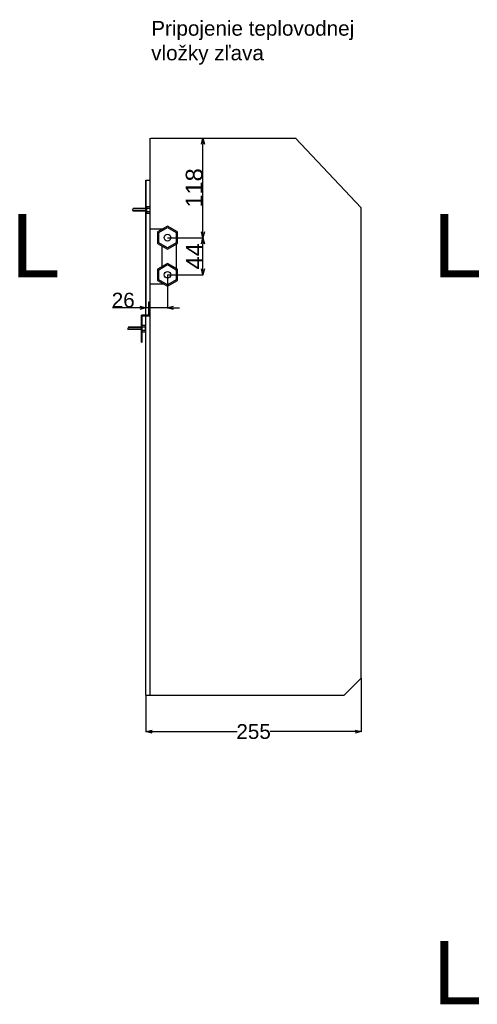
# Model space of a CAD drawing. Extents: x -655 to 2542, y -634 to 2168.
# Tile 1 of 4: x -655 to -112, y -366 to 800. Entities that reach past the tile are written whole.
import ezdxf

# ---------------------------------------------------------------- set-up
doc = ezdxf.new("R2010")
doc.units = 0
doc.header["$MEASUREMENT"] = 0
doc.linetypes.add('Čerchovaná', pattern=[215, 100, -50, 15, -50])
for name, color, linetype in [('Kóty délkové', 7, 'Continuous'), ('Oblouky a kružnice', 7, 'Continuous'), ('Textové bloky', 7, 'Continuous'), ('Čáry', 7, 'Continuous')]:
    doc.layers.add(name, color=color, linetype=linetype)
doc.styles.add('GENERATED_STYLE_1', font='ARIAL.ttf')
doc.dimstyles.new('Dimstyle_300', dxfattribs={"dimtxt": 17.5, "dimasz": 7.125, "dimexe": 0.18, "dimexo": 0, "dimgap": 0.09, "dimtad": 1, "dimdec": 0, "dimzin": 0, "dimdsep": 46, "dimtxsty": 'GENERATED_STYLE_1', "dimblk": 'ARROWHEAD_3', "dimblk1": 'ARROWHEAD_3', "dimblk2": 'ARROWHEAD_3', "dimcen": 0.09, "dimclrd": 7, "dimclre": 7, "dimclrt": 7, "dimazin": 0, "dimtfac": 1, "dimtdec": 4, "dimtmove": 0, "dimatfit": 0, "dimfxl": 0, "dimtolj": 1, "dimtzin": 0, "dimarcsym": 0})
doc.dimstyles.new('Peter', dxfattribs={"dimtxt": 20, "dimasz": 7.125, "dimexe": 0.18, "dimexo": 0, "dimgap": 0.09, "dimtad": 1, "dimdec": 0, "dimzin": 0, "dimdsep": 46, "dimtxsty": 'GENERATED_STYLE_1', "dimblk": 'ARROWHEAD_3', "dimblk1": 'ARROWHEAD_3', "dimblk2": 'ARROWHEAD_3', "dimcen": 0.09, "dimclrd": 7, "dimclre": 7, "dimclrt": 7, "dimazin": 0, "dimtfac": 1, "dimtdec": 4, "dimtmove": 0, "dimatfit": 0, "dimfxl": 0, "dimtolj": 1, "dimtzin": 0, "dimarcsym": 0})

# ---------------------------------------------------------------- blocks, each defined once
blk = doc.blocks.new('ARROWHEAD_3')
at = {"color": 0, "linetype": 'Continuous'}
blk.add_line((0, 0), (-1, 0), dxfattribs=at)
blk.add_lwpolyline([(-1, 0.2679), (0, 0), (-1, -0.2679)], dxfattribs=at)
blk = doc.blocks.new('*D335')
at = {"layer": 'Defpoints', "color": 0}
for p in [(-250, 20), (-505, 0), (-250, -43.3)]:
    blk.add_point(p, dxfattribs=at)
at = {"layer": 'Kóty délkové', "color": 7, "linetype": 'Continuous', "lineweight": -2}
for p, q in [((-250, 20), (-250, -43.5)), ((-505, 0), (-505, -43.5)), ((-497.9, -43.3), (-397.1, -43.3)), ((-257.1, -43.3), (-357.9, -43.3))]:
    blk.add_line(p, q, dxfattribs=at)
at = {"layer": 'Kóty délkové', "color": 7, "lineweight": -2, "xscale": 7.124999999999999, "yscale": 7.124999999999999, "zscale": 7.124999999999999, "rotation": 180}
blk.add_blockref('ARROWHEAD_3', (-505, -43.3), dxfattribs=at)
at = {"layer": 'Kóty délkové', "color": 7, "lineweight": -2, "xscale": 7.124999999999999, "yscale": 7.124999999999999, "zscale": 7.124999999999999}
blk.add_blockref('ARROWHEAD_3', (-250, -43.3), dxfattribs=at)
at = {"layer": 'Kóty délkové', "color": 7, "linetype": 'Continuous', "insert": (-377.5, -43.3), "char_height": 17.5, "attachment_point": 5, "style": 'GENERATED_STYLE_1'}
blk.add_mtext('\\A1;255', dxfattribs=at)
blk = doc.blocks.new('*D336')
at = {"layer": 'Defpoints', "color": 0}
for p in [(-505, 610), (-479.5, 497.9), (-505, 458.9)]:
    blk.add_point(p, dxfattribs=at)
at = {"layer": 'Kóty délkové', "color": 7, "linetype": 'Continuous', "lineweight": -2}
for p, q in [((-505, 610), (-505, 458.7)), ((-479.5, 497.9), (-479.5, 458.7)), ((-505, 458.9), (-544.8, 458.9)), ((-479.5, 458.9), (-505, 458.9)), ((-479.5, 458.9), (-465.2, 458.9))]:
    blk.add_line(p, q, dxfattribs=at)
at = {"layer": 'Kóty délkové', "color": 7, "lineweight": -2, "xscale": 7.124999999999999, "yscale": 7.124999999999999, "zscale": 7.124999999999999}
blk.add_blockref('ARROWHEAD_3', (-505, 458.9), dxfattribs=at)
at = {"layer": 'Kóty délkové', "color": 7, "lineweight": -2, "xscale": 7.124999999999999, "yscale": 7.124999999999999, "zscale": 7.124999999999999, "rotation": 180}
blk.add_blockref('ARROWHEAD_3', (-479.5, 458.9), dxfattribs=at)
at = {"layer": 'Kóty délkové', "color": 7, "linetype": 'Continuous', "insert": (-532, 467.9), "char_height": 17.5, "attachment_point": 5, "style": 'GENERATED_STYLE_1'}
blk.add_mtext('\\A1;26', dxfattribs=at)
blk = doc.blocks.new('*D351')
at = {"color": 7, "linetype": 'Continuous', "lineweight": -2}
for p, q in [((-479.5, 541.9), (-437.3, 541.9)), ((-437.5, 505), (-437.5, 534.8)), ((-479.4, 497.9), (-437.3, 497.9))]:
    blk.add_line(p, q, dxfattribs=at)
at = {"layer": 'Defpoints', "color": 0}
for p in [(-479.5, 541.9), (-437.5, 541.9), (-479.4, 497.9)]:
    blk.add_point(p, dxfattribs=at)
at = {"color": 7, "lineweight": -2, "xscale": 7.124999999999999, "yscale": 7.124999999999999, "zscale": 7.124999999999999}
for p, rotation in [((-437.5, 541.9), 90), ((-437.5, 497.9), 270)]:
    blk.add_blockref('ARROWHEAD_3', p, dxfattribs=dict(at, rotation=rotation))
at = {"color": 7, "linetype": 'Continuous', "lineweight": 0, "insert": (-447.6, 519.9), "char_height": 20, "attachment_point": 5, "rotation": 90, "style": 'GENERATED_STYLE_1'}
blk.add_mtext('\\A1;44', dxfattribs=at)
blk = doc.blocks.new('*D352')
at = {"color": 7, "linetype": 'Continuous', "lineweight": -2}
for p, q in [((-479.5, 660), (-437.3, 660)), ((-437.5, 549), (-437.5, 652.8)), ((-479.5, 541.9), (-437.3, 541.9))]:
    blk.add_line(p, q, dxfattribs=at)
at = {"layer": 'Defpoints', "color": 0}
for p in [(-479.5, 660), (-437.5, 660), (-479.5, 541.9)]:
    blk.add_point(p, dxfattribs=at)
at = {"color": 7, "lineweight": -2, "xscale": 7.124999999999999, "yscale": 7.124999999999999, "zscale": 7.124999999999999}
for p, rotation in [((-437.5, 660), 90), ((-437.5, 541.9), 270)]:
    blk.add_blockref('ARROWHEAD_3', p, dxfattribs=dict(at, rotation=rotation))
at = {"color": 7, "linetype": 'Continuous', "lineweight": 0, "insert": (-447.8, 600.9), "char_height": 20, "attachment_point": 5, "rotation": 90, "style": 'GENERATED_STYLE_1'}
blk.add_mtext('\\A1;118', dxfattribs=at)

msp = doc.modelspace()

# ---------------------------------------------------------------- linework, layer by layer
at = {"layer": 'Oblouky a kružnice', "color": 1, "linetype": 'Continuous'}
for centre in [(-479.5, 542), (-479.5, 498)]:
    msp.add_circle(centre, 4, dxfattribs=at)
at = {"layer": 'Čáry', "color": 7, "linetype": 'Continuous'}
for p, q in [((-500, 0), (-500, 660)), ((-499.1, 660), (-326.9, 660)), ((-250, 577.2), (-327.8, 660)), ((-505, 610), (-500, 610)), ((-505, 0), (-505, 610)), ((-520.1, 576.5), (-521, 575)), ((-520.1, 573.5), (-521, 575)), ((-504, 576.5), (-520.1, 576.5)), ((-504, 573.5), (-520.1, 573.5)), ((-504, 570.5), (-504, 578.5)), ((-500, 578.5), (-504, 578.5)), ((-500, 576.5), (-504, 576.5)), ((-500, 572.5), (-504, 572.5)), ((-500, 570.5), (-500, 578.5)), ((-250, 20), (-250, 577.2)), ((-500, 570.5), (-504, 570.5)), ((-484.3, 552), (-500, 552)), ((-486, 506.7), (-486, 532.3)), ((-469.1, 534.5), (-469.1, 504.5)), ((-484.3, 487), (-500, 487)), ((-501.5, 450), (-501.5, 466)), ((-501.5, 466), (-500.5, 466)), ((-500.5, 449), (-500.5, 466)), ((-501.5, 450), (-510.5, 450)), ((-510.5, 418), (-510.5, 450)), ((-500.5, 449), (-509.5, 449)), ((-509.5, 418), (-509.5, 449)), ((-525.7, 436), (-526.5, 434.5)), ((-525.7, 433), (-526.5, 434.5)), ((-509.5, 436), (-525.7, 436)), ((-509.5, 433), (-525.7, 433)), ((-505.5, 438), (-509.5, 438)), ((-505.5, 436), (-509.5, 436)), ((-505.5, 432), (-509.5, 432)), ((-505.5, 430), (-505.5, 438)), ((-505.5, 430), (-509.5, 430)), ((-510.5, 418), (-509.5, 418)), ((-270, 0), (-250, 20)), ((-505, 0), (-270, 0))]:
    msp.add_line(p, q, dxfattribs=at)
at = {"layer": 'Čáry', "color": 7, "linetype": 'Čerchovaná'}
for p, q in [((-504, 576.1), (-520.4, 576.1)), ((-504, 573.9), (-520.4, 573.9)), ((-509.5, 435.6), (-525.9, 435.6)), ((-509.5, 433.4), (-525.9, 433.4))]:
    msp.add_line(p, q, dxfattribs=at)
at = {"layer": 'Čáry', "color": 1, "linetype": 'Continuous'}
for p, q in [((-479.5, 555.5), (-491.2, 548.8)), ((-491.2, 548.8), (-491.2, 535.2)), ((-489.9, 548), (-479.5, 554)), ((-467.8, 548.8), (-479.5, 555.5)), ((-479.5, 554), (-469.1, 548)), ((-467.8, 535.2), (-467.8, 548.8)), ((-489.9, 536), (-489.9, 548)), ((-469.1, 548), (-469.1, 536)), ((-491.2, 535.2), (-479.5, 528.5)), ((-479.5, 530), (-489.9, 536)), ((-469.1, 536), (-479.5, 530)), ((-479.5, 528.5), (-467.8, 535.2)), ((-479.5, 511.5), (-491.2, 504.8)), ((-491.2, 504.8), (-491.2, 491.2)), ((-489.9, 504), (-479.5, 510)), ((-489.9, 492), (-489.9, 504)), ((-467.8, 504.8), (-479.5, 511.5)), ((-479.5, 510), (-469.1, 504)), ((-469.1, 504), (-469.1, 492)), ((-467.8, 491.2), (-467.8, 504.8)), ((-491.2, 491.2), (-479.5, 484.5)), ((-479.5, 486), (-489.9, 492)), ((-469.1, 492), (-479.5, 486)), ((-479.5, 484.5), (-467.8, 491.2))]:
    msp.add_line(p, q, dxfattribs=at)

# ---------------------------------------------------------------- texts
at = {"layer": 'Textové bloky', "color": 7, "attachment_point": 1, "style": 'GENERATED_STYLE_1'}
for s, insert, char_height, width in [('{Pripojenie teplovodnej vložky zľava}', (-498.8, 798.8), 17.5, 255.516), ('{\\C1;L}', (-665, 570), 75, 291.06), ('{\\C1;L}', (-165, 570), 75, 291.06), ('{\\C1;L}', (-165, -291.4), 75, 291.06)]:
    msp.add_mtext(s, dxfattribs=dict(at, insert=insert, char_height=char_height, width=width))

# ---------------------------------------------------------------- dimensions: what is measured, and where the dimension line sits
at = {"linetype": 'Continuous', "lineweight": 0}
for base, p1, p2, picture, middle in [((-437.5, 660), (-479.5, 541.9), (-479.5, 660), '*D352', (-447.8, 600.9)), ((-437.5, 541.9), (-479.4, 497.9), (-479.5, 541.9), '*D351', (-447.6, 519.9))]:
    dim = msp.add_linear_dim(base=base, p1=p1, p2=p2, angle=90, dimstyle='Peter', dxfattribs=at)
    dim.commit()
    dim.dimension.update_dxf_attribs({"geometry": picture, "text_midpoint": middle})
at = {"layer": 'Kóty délkové', "color": 7, "linetype": 'Continuous'}
dim = msp.add_linear_dim(base=(-505, 458.8921522), p1=(-479.5, 497.8651577), p2=(-505, 610), angle=180, dimstyle='Dimstyle_300', dxfattribs=at)
dim.commit()
dim.dimension.update_dxf_attribs({"geometry": '*D336', "text_midpoint": (-532.01, 467.9159022)})
dim = msp.add_linear_dim(base=(-250, -43.3), p1=(-505, 0), p2=(-250, 20), dimstyle='Dimstyle_300', dxfattribs=at)
dim.commit()
dim.dimension.update_dxf_attribs({"geometry": '*D335', "text_midpoint": (-377.5, -43.3), "text_rotation": 360})

doc.saveas('drawing.dxf')
